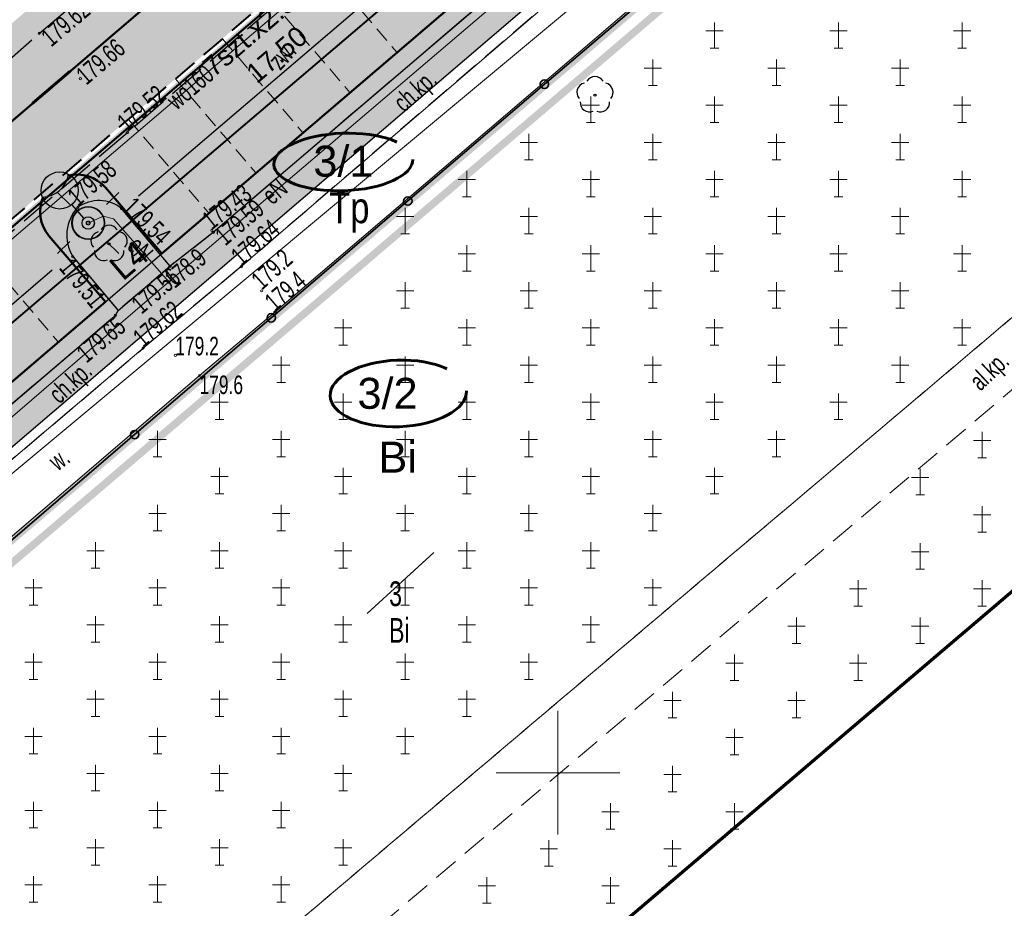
# Model space of a CAD drawing. Header units: metres. Extents: x 7429064 to 7431133, y 5709479 to 5714472.
# Tile 46 of 140: x 7429528 to 7429568, y 5709845 to 5709880. Entities that reach past the tile are written whole.
import ezdxf
from ezdxf.enums import TextEntityAlignment as Align

# ---------------------------------------------------------------- set-up
doc = ezdxf.new("R2010")
doc.units = ezdxf.units.M
for name, pattern in [('1', [0]), ('2_KTCR01', [1.5, 1, -0.5]), ('2_KTCR02', [1.5, 1, -0.5]), ('2_KTJZ01', [2, 1.5, -0.5]), ('2_KTKR01', [0]), ('2_KTPL01', [2, 1.5, -0.5]), ('2_PTCM', [1.5, 1, -0.5]), ('2_PTTU', [1.5, 1, -0.5]), ('3_KTCR01', [1.5, 1, -0.5]), ('3_KTCR02', [1.5, 1, -0.5]), ('3_KTJZ01', [2, 1.5, -0.5]), ('3_KTKR01', [0]), ('3_KTPL01', [2, 1.5, -0.5]), ('3_PTCM', [1.5, 1, -0.5]), ('3_PTRW02', [0]), ('3_PTTU', [1.5, 1, -0.5]), ('4_SUPE_01', [0]), ('4_SUPT_01', [0]), ('4_SUPW_01', [0]), ('7_1', [0]), ('7_SUPE_01', [0]), ('7_SUPT_01', [0]), ('7_SUPW_01', [0]), ('ACAD_ISO03W100', [30, 12, -18]), ('CENTER2', [1.125, 0.75, -0.125, 0.125, -0.125]), ('DASHED2', [0.375, 0.25, -0.125]), ('HIDDEN', [0.375, 0.25, -0.125])]:
    doc.linetypes.add(name, pattern=pattern)
for name, color, linetype in [('#lampy opis', 7, 'Continuous'), ('[osw]_istn_oprawy oświetleniowe - demontaż', 5, 'Continuous'), ('_1_Mapa', 7, 'Continuous'), ('_1_X-REFY', 7, 'Continuous'), ('zzz.gaHSDomyslna', 7, 'Continuous')]:
    doc.layers.add(name, color=color, linetype=linetype)
doc.layers.add('[osw]PSI_Brudnopis', color=1, linetype='Continuous', lineweight=20, plot=False)
doc.layers.add('_Brudnopis', color=22, linetype='Continuous', lineweight=50, plot=False)
for name, color, linetype, lineweight in [('_D_7_PAS DROGOWY_PODZIAL', 1, 'Continuous', 50), ('_D_7_TEREN NIEZBEDNY DLA OB_BUD', 252, 'HIDDEN', 50), ('_D_8_Wymiary', 7, 'Continuous', 20), ('_D_KN_podzial', 1, 'Continuous', 30), ('D_1_LINIA_KRAWĘŻNIK_BET_20_30 WYN 0-2 CM', 5, 'HIDDEN', 40), ('D_1_LINIA_KRAWĘŻNIK_BET_20_30 WYN 12 CM - III', 7, 'Continuous', 50), ('Dr-Krawędż nawierzchni', 250, 'DASHED2', 18), ('DZIAŁKI_WEJCIE _SIECI', 30, 'ACAD_ISO03W100', 60), ('DZIAŁKI_ZRID', 5, 'ACAD_ISO03W100', 60), ('gaPoziome', 7, 'Continuous', 30), ('HECZ BRUKOWANIA KOSTKA KAMIENNA 9_11', 42, 'Continuous', 13), ('KRZYZE_L_0', 252, '1', 18), ('KTCR_E_T_0', 252, 'Continuous', 15), ('KTCR_E_T_1', 252, 'Continuous', 15), ('KTCR_L_0', 252, '2_KTCR01', 18), ('KTCR_L_1', 252, '2_KTCR02', 30), ('KTJZ_L_0', 252, '2_KTJZ01', 30), ('KTKR_L_0', 252, '2_KTKR01', 30), ('KTOK_L_4', 252, 'Continuous', 35), ('KTPL_E_T_0', 252, 'Continuous', 15), ('KTPL_L_0', 252, '2_KTPL01', 30), ('OBOP_T_1', 82, 'Continuous', 30), ('PTCM_L_0', 252, '2_PTCM', 18), ('PTRW_E_T_0', 252, 'Continuous', 15), ('PTRW_L_1', 252, 'Continuous', 18), ('PTTU_L_2', 252, '2_PTTU', 18), ('RTPW_T_0', 252, 'Continuous', 15), ('RTPW_T_1', 252, 'Continuous', 15), ('SUPE_E_T_3', 252, 'Continuous', 15), ('SUPE_L_3', 252, '4_SUPE_01', 18), ('SUPT_L_0', 252, '4_SUPT_01', 18), ('SUPW_E_T_0', 252, 'Continuous', 15), ('SUPW_L_0', 252, '4_SUPW_01', 18), ('SUSM_T_0', 252, 'Continuous', 18), ('SUTE_T_0', 252, 'Continuous', 18), ('zakres', 252, 'Continuous', 70)]:
    doc.layers.add(name, color=color, linetype=linetype, lineweight=lineweight)
doc.layers.add('D_1_LINIA_OBRZEŻE_BET_6x30cm - III', color=24, linetype='Continuous', lineweight=30, transparency=0.3)
for name, color, linetype, lineweight, true_color, transparency in [('D_2_HECZ_CHODNIK_KOSTKA', 7, 'Continuous', 0, 0xf7f588, 0.35), ('D_2_HECZ_DROGI KOSTKA', 7, 'Continuous', 13, 0xffbea8, 0.3), ('D_2_HECZ_JEZDNIA KR3- NOWA KONSTRUKCJA', 7, 'Continuous', 13, 0x99e6ff, 0.3), ('D_2_HECZ_ZIELEN', 7, 'Continuous', 13, 0xd6ffd6, 0.3)]:
    doc.layers.add(name, color=color, linetype=linetype, lineweight=lineweight, true_color=true_color, transparency=transparency)
for name, color, linetype, lineweight, true_color in [('DZIALKA_L_0', 7, '1', 40, 0x008000), ('DZIALKA_T_0', 7, 'Continuous', 40, 0x008000), ('UZYTKI_T_0', 7, 'Continuous', 18, 0x008000)]:
    doc.layers.add(name, color=color, linetype=linetype, lineweight=lineweight, true_color=true_color)
doc.styles.add('Annotative', font='txt')
doc.styles.add('ARIAL', font='arial.ttf')
doc.styles.add('GEO-INFO', font='arial.ttf')
doc.styles.add('major_arial', font='arial.ttf')
doc.dimstyles.new('major_500', dxfattribs={"dimtxt": 0.8, "dimasz": 0.8, "dimexe": 0.5, "dimexo": 1, "dimgap": 0.3, "dimtad": 1, "dimzin": 1, "dimdsep": 46, "dimtxsty": 'major_arial', "dimcen": 0, "dimse1": 1, "dimse2": 1, "dimaunit": 1, "dimadec": 1, "dimazin": 0, "dimtfac": 1, "dimtix": 1, "dimtmove": 0, "dimatfit": 3, "dimfxl": 2, "dimfxlon": 1, "dimtolj": 1, "dimarcsym": 0})

# ---------------------------------------------------------------- blocks, each defined once
blk = doc.blocks.new('*D19')
at = {"layer": '_D_8_Wymiary', "color": 0, "lineweight": -2, "transparency": 16777216}
for p, q in [((7429531.071, 5709869.79), (7429529.852, 5709871.215)), ((7429507.993, 5709851.848), (7429529.569, 5709870.315)), ((7429508.279, 5709850.283), (7429507.06, 5709851.708))]:
    blk.add_line(p, q, dxfattribs=at)
at = {"layer": '_D_8_Wymiary', "color": 0, "transparency": 16777216}
for points in [[(7429529.483, 5709870.416), (7429529.656, 5709870.213), (7429530.177, 5709870.835)], [(7429507.906, 5709851.949), (7429508.08, 5709851.747), (7429507.385, 5709851.328)]]:
    blk.add_solid(points, dxfattribs=at)
at = {"layer": 'Defpoints', "color": 0, "transparency": 16777216}
for p in [(7429530.177, 5709870.835), (7429531.721, 5709869.031), (7429508.929, 5709849.524)]:
    blk.add_point(p, dxfattribs=at)
at = {"layer": '_D_8_Wymiary', "color": 0, "transparency": 16777216, "insert": (7429517.886, 5709862.128), "char_height": 0.8, "attachment_point": 5, "rotation": 40.559, "style": 'major_arial'}
blk.add_mtext('\\A1;12szt.x2.50\\P30.00', dxfattribs=at)
blk = doc.blocks.new('*D20')
at = {"layer": '_D_8_Wymiary', "color": 0, "lineweight": -2, "transparency": 16777216}
for p, q in [((7429546.646, 5709883.12), (7429545.427, 5709884.544)), ((7429533.064, 5709873.306), (7429545.144, 5709883.644)), ((7429533.35, 5709871.741), (7429532.131, 5709873.165))]:
    blk.add_line(p, q, dxfattribs=at)
at = {"layer": '_D_8_Wymiary', "color": 0, "transparency": 16777216}
for points in [[(7429545.057, 5709883.746), (7429545.231, 5709883.543), (7429545.752, 5709884.165)], [(7429532.977, 5709873.407), (7429533.151, 5709873.204), (7429532.456, 5709872.786)]]:
    blk.add_solid(points, dxfattribs=at)
at = {"layer": 'Defpoints', "color": 0, "transparency": 16777216}
for p in [(7429545.752, 5709884.165), (7429547.296, 5709882.36), (7429534, 5709870.981)]:
    blk.add_point(p, dxfattribs=at)
at = {"layer": '_D_8_Wymiary', "color": 0, "transparency": 16777216, "insert": (7429538.209, 5709879.521), "char_height": 0.8, "attachment_point": 5, "rotation": 40.559, "style": 'major_arial'}
blk.add_mtext('\\A1;7szt.x2.50\\P17.50', dxfattribs=at)
blk = doc.blocks.new('3_OBOP02_01')
at = {"linetype": 'Continuous'}
blk.add_circle((0, 0), 0.045, dxfattribs=at)
for centre, start, end in [((-0.357, 0.116), 102.1445, 221.86), ((0, 0.375), 30.1401, 149.8599), ((0.357, 0.116), 318.14, 77.8555), ((-0.22, -0.303), 174.1482, 293.8542), ((0.22, -0.303), 246.1458, 5.8518)]:
    blk.add_arc(centre, 0.375, start, end, dxfattribs=at)
blk = doc.blocks.new('3_PTCM01')
at = {"linetype": 'Continuous'}
for p, q in [((0, 0.525), (0, -0.525)), ((0.35, 0.175), (-0.35, 0.175)), ((-0.175, -0.525), (0.175, -0.525))]:
    blk.add_line(p, q, dxfattribs=at)
blk = doc.blocks.new('3_RTPW02')
at = {"linetype": 'Continuous'}
blk.add_circle((0, 0), 0.045, dxfattribs=at)
blk = doc.blocks.new('3_RTPW01')
at = {"linetype": 'Continuous'}
blk.add_circle((0, 0), 0.045, dxfattribs=at)
blk = doc.blocks.new('7_SUSM01')
at = {"linetype": 'Continuous'}
for p, q in [((-0.742, 0.742), (-1.237, 1.237)), ((0.742, 0.742), (1.237, 1.237)), ((-0.742, -0.742), (-1.237, -1.237)), ((0.742, -0.742), (1.237, -1.237))]:
    blk.add_line(p, q, dxfattribs=at)
blk.add_circle((0, 0), 0.245, dxfattribs=at)
blk = doc.blocks.new('7_SUPS01_03')
at = {"linetype": 'Continuous'}
blk.add_circle((0, 0), 0.0625, dxfattribs=at)
blk = doc.blocks.new('X-ref_MDCP_Szara')
at = {"layer": 'DZIALKA_L_0', "linetype": '1'}
blk.add_line((7429408.88, 5709766.76), (7429668.8, 5709988.15), dxfattribs=at)
at = {"layer": 'KRZYZE_L_0', "linetype": '1'}
for p, q in [((7429550, 5709847.5), (7429550, 5709852.5)), ((7429547.5, 5709850), (7429552.5, 5709850))]:
    blk.add_line(p, q, dxfattribs=at)
at = {"layer": 'KTCR_L_0', "linetype": '3_KTCR01'}
for p, q in [((7429503.393, 5709813.388), (7429575.605, 5709874.55)), ((7429576.755, 5709872.605), (7429504.66, 5709811.491))]:
    blk.add_line(p, q, dxfattribs=at)
at = {"layer": 'KTCR_L_1', "linetype": '3_KTCR02'}
for p, q in [((7429552.37, 5709883.47), (7429537.21, 5709870.45)), ((7429547.82, 5709881.85), (7429536.08, 5709871.83)), ((7429536.08, 5709871.83), (7429534.334, 5709870.46)), ((7429534.334, 5709870.46), (7429532.236, 5709868.677)), ((7429537.21, 5709870.45), (7429533.247, 5709867.158)), ((7429517.048, 5709855.61), (7429532.126, 5709868.477)), ((7429532.126, 5709868.477), (7429532.236, 5709868.677)), ((7429518.169, 5709854.371), (7429533.247, 5709867.158))]:
    blk.add_line(p, q, dxfattribs=at)
at = {"layer": 'KTJZ_L_0', "linetype": '3_KTJZ01'}
for p, q in [((7429529.05, 5709879.87), (7429552.03, 5709899.39)), ((7429555.27, 5709895.38), (7429532.61, 5709875.86)), ((7429506.56, 5709860.17), (7429529.05, 5709879.87)), ((7429532.61, 5709875.86), (7429509.69, 5709856.19))]:
    blk.add_line(p, q, dxfattribs=at)
at = {"layer": 'KTKR_L_0', "linetype": '3_KTKR01'}
for p, q in [((7429547.82, 5709881.85), (7429536.08, 5709871.83)), ((7429534.334, 5709870.46), (7429532.381, 5709872.788)), ((7429536.08, 5709871.83), (7429534.334, 5709870.46)), ((7429530.403, 5709870.856), (7429532.236, 5709868.677)), ((7429532.236, 5709868.677), (7429534.334, 5709870.46)), ((7429517.048, 5709855.61), (7429532.126, 5709868.477)), ((7429532.126, 5709868.477), (7429532.236, 5709868.677))]:
    blk.add_line(p, q, dxfattribs=at)
for centre, radius, start, end in [((7429531.458, 5709871.659), 1.458, 50.7295, 125.5078), ((7429531.813, 5709871.715), 1.65, 136.7153, 211.3565)]:
    blk.add_arc(centre, radius, start, end, dxfattribs=at)
at = {"layer": 'KTOK_L_4'}
for p, q in [((7429549.454, 5709877.82), (7429554.971, 5709882.54)), ((7429543.938, 5709873.1), (7429549.454, 5709877.82)), ((7429538.421, 5709868.38), (7429543.938, 5709873.1)), ((7429532.905, 5709863.66), (7429538.421, 5709868.38)), ((7429527.389, 5709858.94), (7429532.905, 5709863.66))]:
    blk.add_line(p, q, dxfattribs=at)
for centre in [(7429549.454, 5709877.82), (7429543.938, 5709873.1), (7429538.421, 5709868.38), (7429532.905, 5709863.66)]:
    blk.add_circle(centre, 0.17, dxfattribs=at)
at = {"layer": 'KTPL_L_0', "linetype": '3_KTPL01'}
for p, q in [((7429555.27, 5709895.38), (7429532.61, 5709875.86)), ((7429547.82, 5709881.85), (7429536.08, 5709871.83)), ((7429532.61, 5709875.86), (7429509.69, 5709856.19)), ((7429534.334, 5709870.46), (7429532.381, 5709872.788)), ((7429536.08, 5709871.83), (7429534.334, 5709870.46)), ((7429530.403, 5709870.856), (7429532.236, 5709868.677)), ((7429517.048, 5709855.61), (7429532.126, 5709868.477)), ((7429532.126, 5709868.477), (7429532.236, 5709868.677))]:
    blk.add_line(p, q, dxfattribs=at)
for centre, radius, start, end in [((7429531.458, 5709871.659), 1.458, 50.7295, 125.5078), ((7429531.813, 5709871.715), 1.65, 136.7153, 211.3565)]:
    blk.add_arc(centre, radius, start, end, dxfattribs=at)
at = {"layer": 'PTCM_L_0', "linetype": '3_PTCM'}
for p, q in [((7429494.29, 5709830.62), (7429571.52, 5709896.7)), ((7429575.605, 5709874.55), (7429503.393, 5709813.388)), ((7429576.755, 5709872.605), (7429504.66, 5709811.491))]:
    blk.add_line(p, q, dxfattribs=at)
at = {"layer": 'PTRW_L_1', "linetype": '3_PTRW02'}
for p, q in [((7429561.44, 5709888.17), (7429538.57, 5709868.61)), ((7429552.37, 5709883.47), (7429537.21, 5709870.45)), ((7429537.21, 5709870.45), (7429533.247, 5709867.158)), ((7429538.57, 5709868.61), (7429535.525, 5709866.047)), ((7429518.169, 5709854.371), (7429533.247, 5709867.158)), ((7429535.525, 5709866.047), (7429515.29, 5709848.71))]:
    blk.add_line(p, q, dxfattribs=at)
at = {"layer": 'PTTU_L_2', "linetype": '3_PTTU'}
for p, q in [((7429534.334, 5709870.46), (7429532.381, 5709872.788)), ((7429530.403, 5709870.856), (7429532.236, 5709868.677)), ((7429534.334, 5709870.46), (7429532.236, 5709868.677))]:
    blk.add_line(p, q, dxfattribs=at)
for centre, radius, start, end in [((7429531.458, 5709871.659), 1.458, 50.7295, 125.5078), ((7429531.813, 5709871.715), 1.65, 136.7153, 211.3565)]:
    blk.add_arc(centre, radius, start, end, dxfattribs=at)
at = {"layer": 'SUPE_L_3', "linetype": '7_SUPE_01'}
for p, q in [((7429566.37, 5709897.19), (7429534.28, 5709869.83)), ((7429531.64, 5709872.49), (7429531.03, 5709872.21)), ((7429532.05, 5709872.38), (7429531.64, 5709872.49)), ((7429534.28, 5709869.83), (7429532.05, 5709872.38)), ((7429505.79, 5709845.28), (7429534.28, 5709869.83))]:
    blk.add_line(p, q, dxfattribs=at)
at = {"layer": 'SUPT_L_0', "linetype": '7_SUPT_01'}
blk.add_line((7429519.43, 5709854.98), (7429553.37, 5709883.29), dxfattribs=at)
at = {"layer": 'SUPW_L_0', "linetype": '7_SUPW_01'}
blk.add_line((7429369.46, 5709736.3), (7429593.18, 5709927.23), dxfattribs=at)
at = {"layer": 'SUPW_L_0', "linetype": '7_1'}
blk.add_line((7429369.46, 5709736.3), (7429593.18, 5709927.23), dxfattribs=at)
at = {"layer": 'zakres', "linetype": 'Continuous', "lineweight": 70, "flags": 128}
blk.add_lwpolyline([(7429664.145, 5709938.943), (7429404.226, 5709717.554)], dxfattribs=at)
at = {"layer": 'OBOP_T_1'}
for p in [(7429551.495, 5709877.377), (7429531.873, 5709871.367)]:
    blk.add_blockref('3_OBOP02_01', p, dxfattribs=at)
at = {"layer": 'PTCM_L_0'}
for p in [(7429556.325, 5709879.793), (7429561.325, 5709879.793), (7429566.325, 5709879.793), (7429553.825, 5709878.293), (7429558.825, 5709878.293), (7429563.825, 5709878.293), (7429551.325, 5709876.793), (7429556.325, 5709876.793), (7429561.325, 5709876.793), (7429566.325, 5709876.793), (7429548.825, 5709875.293), (7429553.825, 5709875.293), (7429558.825, 5709875.293), (7429563.825, 5709875.293), (7429546.325, 5709873.793), (7429551.325, 5709873.793), (7429556.325, 5709873.793), (7429561.325, 5709873.793), (7429566.325, 5709873.793), (7429543.825, 5709872.293), (7429548.825, 5709872.293), (7429553.825, 5709872.293), (7429558.825, 5709872.293), (7429563.825, 5709872.293), (7429546.325, 5709870.793), (7429551.325, 5709870.793), (7429556.325, 5709870.793), (7429561.325, 5709870.793), (7429566.325, 5709870.793), (7429543.825, 5709869.293), (7429548.825, 5709869.293), (7429553.825, 5709869.293), (7429558.825, 5709869.293), (7429563.825, 5709869.293), (7429541.325, 5709867.793), (7429546.325, 5709867.793), (7429551.325, 5709867.793), (7429556.325, 5709867.793), (7429561.325, 5709867.793), (7429566.325, 5709867.793), (7429538.825, 5709866.293), (7429543.825, 5709866.293), (7429548.825, 5709866.293), (7429553.825, 5709866.293), (7429558.825, 5709866.293), (7429563.825, 5709866.293), (7429536.325, 5709864.793), (7429541.325, 5709864.793), (7429546.325, 5709864.793), (7429551.325, 5709864.793), (7429556.325, 5709864.793), (7429561.325, 5709864.793), (7429533.825, 5709863.293), (7429538.825, 5709863.293), (7429543.825, 5709863.293), (7429548.825, 5709863.293), (7429553.825, 5709863.293), (7429558.825, 5709863.293), (7429567.127, 5709863.248), (7429536.325, 5709861.793), (7429541.325, 5709861.793), (7429546.325, 5709861.793), (7429551.325, 5709861.793), (7429556.325, 5709861.793), (7429564.627, 5709861.748), (7429533.825, 5709860.293), (7429538.825, 5709860.293), (7429543.825, 5709860.293), (7429548.825, 5709860.293), (7429553.825, 5709860.293), (7429567.127, 5709860.248), (7429531.325, 5709858.793), (7429536.325, 5709858.793), (7429541.325, 5709858.793), (7429546.325, 5709858.793), (7429551.325, 5709858.793), (7429564.627, 5709858.748), (7429528.825, 5709857.293), (7429533.825, 5709857.293), (7429538.825, 5709857.293), (7429543.825, 5709857.293), (7429548.825, 5709857.293), (7429553.825, 5709857.293), (7429562.127, 5709857.248), (7429567.127, 5709857.248), (7429531.325, 5709855.793), (7429536.325, 5709855.793), (7429541.325, 5709855.793), (7429546.325, 5709855.793), (7429551.325, 5709855.793), (7429559.627, 5709855.748), (7429564.627, 5709855.748), (7429528.825, 5709854.293), (7429533.825, 5709854.293), (7429538.825, 5709854.293), (7429543.825, 5709854.293), (7429548.825, 5709854.293), (7429557.127, 5709854.248), (7429562.127, 5709854.248), (7429531.325, 5709852.793), (7429536.325, 5709852.793), (7429541.325, 5709852.793), (7429546.325, 5709852.793), (7429554.627, 5709852.748), (7429559.627, 5709852.748), (7429528.825, 5709851.293), (7429533.825, 5709851.293), (7429538.825, 5709851.293), (7429543.825, 5709851.293), (7429557.127, 5709851.248), (7429531.325, 5709849.793), (7429536.325, 5709849.793), (7429541.325, 5709849.793), (7429554.627, 5709849.748), (7429528.825, 5709848.293), (7429533.825, 5709848.293), (7429538.825, 5709848.293), (7429552.127, 5709848.248), (7429557.127, 5709848.248), (7429531.325, 5709846.793), (7429536.325, 5709846.793), (7429541.325, 5709846.793), (7429549.627, 5709846.748), (7429554.627, 5709846.748), (7429528.825, 5709845.293), (7429533.825, 5709845.293), (7429538.825, 5709845.293), (7429547.127, 5709845.248), (7429552.127, 5709845.248)]:
    blk.add_blockref('3_PTCM01', p, dxfattribs=at)
at = {"layer": 'RTPW_T_0'}
for p in [(7429538.03, 5709869.47), (7429538.57, 5709868.61), (7429534.548, 5709866.862), (7429535.525, 5709866.047)]:
    blk.add_blockref('3_RTPW01', p, dxfattribs=at)
at = {"layer": 'RTPW_T_1'}
for p in [(7429529.05, 5709879.87), (7429530.71, 5709878.04), (7429532.61, 5709875.86), (7429530.611, 5709872.846), (7429532.381, 5709872.788), (7429536.02, 5709871.91), (7429536.08, 5709871.83), (7429530.403, 5709870.856), (7429534.334, 5709870.46), (7429537.21, 5709870.45), (7429532.126, 5709868.477), (7429533.247, 5709867.158)]:
    blk.add_blockref('3_RTPW02', p, dxfattribs=at)
at = {"layer": 'SUSM_T_0', "rotation": 269.9999974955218}
blk.add_blockref('7_SUSM01', (7429531.03, 5709872.21), dxfattribs=at)
at = {"layer": 'SUTE_T_0'}
blk.add_blockref('7_SUPS01_03', (7429534.28, 5709869.83), dxfattribs=at)
at = {"layer": 'DZIALKA_T_0', "width": 0.7}
blk.add_text('3', height=1, dxfattribs=at).set_placement((7429543.181, 5709857.73), align=Align.TOP_LEFT)
at = {"layer": 'KTCR_E_T_0', "width": 0.7}
blk.add_text('al.kp.', height=0.75, rotation=43.2101, dxfattribs=at).set_placement((7429567.476, 5709866.171), align=Align.MIDDLE)
at = {"layer": 'KTCR_E_T_1', "width": 0.7}
for rotation, p in [(41.7295, (7429544.293, 5709877.488)), (42.4362, (7429530.366, 5709865.709))]:
    blk.add_text('ch.kp.', height=0.75, rotation=rotation, dxfattribs=at).set_placement(p, align=Align.MIDDLE)
at = {"layer": 'KTPL_E_T_0', "width": 0.7}
blk.add_text('zw.', height=0.75, rotation=47.4896, dxfattribs=at).set_placement((7429538.865, 5709878.986), align=Align.MIDDLE)
at = {"layer": 'PTRW_E_T_0', "width": 0.7}
blk.add_text('w.', height=0.75, rotation=36.8699, dxfattribs=at).set_placement((7429529.854, 5709862.675), align=Align.MIDDLE)
at = {"layer": 'RTPW_T_0', "width": 0.7}
for s, rotation, p in [('179.2', 42.2475, (7429538.048, 5709869.476)), ('179.4', 40.558, (7429538.57, 5709868.61))]:
    blk.add_text(s, height=0.75, rotation=rotation, dxfattribs=at).set_placement(p)
blk.add_text('179.2', height=0.75, dxfattribs=at).set_placement((7429534.548, 5709866.862))
blk.add_text('179.6', height=0.75, dxfattribs=at).set_placement((7429535.525, 5709866.047), align=Align.TOP_LEFT)
at = {"layer": 'RTPW_T_1', "width": 0.7}
for s, rotation, p in [('179.62', 40.3457, (7429529.05, 5709879.87)), ('179.59', 40.4805, (7429536.08, 5709871.83)), ('179.51', 309.3439, (7429530.403, 5709870.856))]:
    blk.add_text(s, height=0.75, rotation=rotation, dxfattribs=at).set_placement(p, align=Align.TOP_LEFT)
blk.add_text('179.66', height=0.75, rotation=40.347, dxfattribs=at).set_placement((7429530.71, 5709878.04), align=Align.MIDDLE_LEFT)
for s, rotation, p in [('179.52', 40.7426, (7429532.61, 5709875.86)), ('179.58', 40.6594, (7429530.611, 5709872.846)), ('179.43', 38.4611, (7429536.02, 5709871.91)), ('179.54', 314.8957, (7429532.381, 5709872.788)), ('179.64', 40.6573, (7429537.21, 5709870.45)), ('179.62', 40.2586, (7429533.247, 5709867.158))]:
    blk.add_text(s, height=0.75, rotation=rotation, dxfattribs=at).set_placement(p)
for s, rotation, p in [('179.56', 40.3455, (7429534.334, 5709870.46)), ('179.65', 39.9332, (7429532.126, 5709868.477))]:
    blk.add_text(s, height=0.75, rotation=rotation, dxfattribs=at).set_placement(p, align=Align.TOP_RIGHT)
at = {"layer": 'SUPE_E_T_3', "width": 0.7}
for rotation, p in [(40.451, (7429538.564, 5709873.483)), (311.17, (7429533.131, 5709871.144))]:
    blk.add_text('eN', height=0.75, rotation=rotation, dxfattribs=at).set_placement(p, align=Align.MIDDLE)
at = {"layer": 'SUPW_E_T_0', "width": 0.7}
blk.add_text('wo160', height=0.75, rotation=40.4785, dxfattribs=at).set_placement((7429535.145, 5709877.701), align=Align.MIDDLE)
at = {"layer": 'SUTE_T_0', "width": 0.7}
blk.add_text('178.9', height=0.75, rotation=39.4942, dxfattribs=at).set_placement((7429534.28, 5709869.83), align=Align.MIDDLE_LEFT)
at = {"layer": 'UZYTKI_T_0', "width": 0.7}
blk.add_text('Bi', height=1, dxfattribs=at).set_placement((7429543.179, 5709856.25), align=Align.TOP_LEFT)
blk = doc.blocks.new('*U202')
blk.add_hatch(color=0).paths.add_polyline_path([(3.694, -2.12, 0.369232), (1.565, -3.961, 0.696757)])
at = {"color": 0}
for p, q in [((0, 0), (0, 0)), ((0, 0), (0, 0)), ((0, 0), (0, 0)), ((0, 0), (0, 0)), ((0, 0), (0, 0)), ((0, 0), (0, 0)), ((0.327, -0.378), (1.308, -1.513))]:
    blk.add_line(p, q, dxfattribs=at)
for points in [[(0, 0), (0, 0), (0, 0), (0, 0), (0, 0), (0, 0)], [(0, 0), (0, 0), (0, 0), (0, 0), (0, 0), (0, 0), (0, 0)], [(0, 0), (0, 0), (0, 0)]]:
    blk.add_lwpolyline(points, dxfattribs=at)
for centre, radius in [((0, 0), 0.5), ((2.29, -2.647), 1.5)]:
    blk.add_circle(centre, radius, dxfattribs=at)
blk.add_arc((3.706, -4.285), 2.165, 90.32353, 171.3866, dxfattribs=at)
at = {"layer": '[osw]PSI_Brudnopis'}
for radius in [1.34, 0.17, 0.17]:
    blk.add_circle((0, 0), radius, dxfattribs=at)
at = {"layer": '[osw]PSI_Brudnopis', "color": 10}
for radius in [1.28, 0.14]:
    blk.add_circle((0, 0), radius, dxfattribs=at)
blk = doc.blocks.new('X-ref_Oświetlenie i teletechnika')
at = {"layer": '[osw]_istn_oprawy oświetleniowe - demontaż', "color": 3, "xscale": 0.4999999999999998, "yscale": 0.4999999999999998, "zscale": 0.4999999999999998, "rotation": 180.3915979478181}
blk.add_blockref('*U202', (7429531.03, 5709872.21), dxfattribs=at)
at = {"layer": '#lampy opis', "lineweight": 30, "insert": (7429531.973, 5709870.761), "char_height": 1, "attachment_point": 1, "rotation": 40.3889, "style": 'Annotative'}
blk.add_mtext_dynamic_manual_height_columns('\\pi-0.24784;L4', width=1.17099, gutter_width=7.472, heights=[0], dxfattribs=at)
blk = doc.blocks.new('*U220')
at = {"layer": 'zzz.gaHSDomyslna', "color": 140}
blk.add_lwpolyline([(123.429, 104.924, 0.12, 0.12, 0), (124.949, 106.225, 0.12, 0.12, 0)], format="xyseb", dxfattribs=at)
blk = doc.blocks.new('X-ref_SOR')
at = {"layer": 'gaPoziome'}
blk.add_blockref('*U220', (7429405.348, 5709772.117), dxfattribs=at)
blk = doc.blocks.new('OŚ_Dąbrowskiego_1')
at = {"layer": '_D_8_Wymiary', "color": 1, "linetype": 'CENTER2', "lineweight": 35, "flags": 128}
blk.add_lwpolyline([(7429230.998, 5709660.664), (7429273.145, 5709676.622, 0.085629), (7429337.582, 5709714.618), (7429502.301, 5709854.381), (7429714.669, 5710036.139), (7429868.111, 5710165.952)], format="xyb", dxfattribs=at)

msp = doc.modelspace()

# ---------------------------------------------------------------- hatches: boundary and pattern name
at = {"layer": 'D_2_HECZ_CHODNIK_KOSTKA', "transparency": 33554585}
h = msp.add_hatch(color=256, dxfattribs=at)
h.dxf.hatch_style = 1
edge = h.paths.add_edge_path()
edge.add_line((7429611.715, 5709933.539), (7429609.355, 5709934.501))
edge.add_line((7429609.355, 5709934.501), (7429596.138, 5709923.189))
edge.add_line((7429596.138, 5709923.189), (7429592.463, 5709920.763))
edge.add_arc((7429606.237, 5709899.9), 25, 123.434, 130.559)
edge.add_line((7429589.981, 5709918.893), (7429507.49, 5709848.292))
edge.add_line((7429507.49, 5709848.292), (7429417.816, 5709772.204))
edge.add_line((7429417.816, 5709772.204), (7429413.427, 5709768.48))
edge.add_line((7429413.427, 5709768.48), (7429407.995, 5709766.13))
edge.add_line((7429407.995, 5709766.13), (7429408.287, 5709764.077))
edge.add_line((7429408.287, 5709764.077), (7429414.494, 5709766.762))
edge.add_line((7429414.494, 5709766.762), (7429508.787, 5709846.77))
edge.add_line((7429508.787, 5709846.77), (7429591.282, 5709917.374))
edge.add_arc((7429606.237, 5709899.9), 23, 123.434, 130.559, ccw=False)
edge.add_line((7429593.564, 5709919.094), (7429599.13, 5709922.769))
edge.add_line((7429599.13, 5709922.769), (7429611.715, 5709933.539))
at = {"layer": 'D_2_HECZ_DROGI KOSTKA'}
h = msp.add_hatch(color=256, dxfattribs=at)
h.dxf.hatch_style = 1
edge = h.paths.add_edge_path()
edge.add_line((7429545.084, 5709886.851), (7429530.204, 5709874.116))
edge.add_arc((7429530.585, 5709872.665), 1.5, 40.559, 104.7171, ccw=False)
edge.add_line((7429531.725, 5709873.64), (7429534, 5709870.981))
edge.add_line((7429534, 5709870.981), (7429547.296, 5709882.36))
edge.add_line((7429547.296, 5709882.36), (7429545.345, 5709884.64))
edge.add_arc((7429546.865, 5709885.94), 2, 152.8907, 220.559, ccw=False)
h = msp.add_hatch(color=256, dxfattribs=at)
h.dxf.hatch_style = 1
edge = h.paths.add_edge_path()
edge.add_line((7429504.344, 5709851.983), (7429502.395, 5709850.329))
edge.add_arc((7429502.77, 5709848.877), 1.5, 40.559, 104.4725, ccw=False)
edge.add_line((7429503.909, 5709849.852), (7429506.189, 5709847.188))
edge.add_line((7429506.189, 5709847.188), (7429507.49, 5709848.292))
edge.add_line((7429507.49, 5709848.292), (7429531.721, 5709869.031))
edge.add_line((7429531.721, 5709869.031), (7429529.445, 5709871.69))
edge.add_arc((7429530.585, 5709872.665), 1.5, 156.4009, 220.559, ccw=False)
edge.add_line((7429529.211, 5709873.266), (7429504.344, 5709851.983))
at = {"layer": 'D_2_HECZ_JEZDNIA KR3- NOWA KONSTRUKCJA'}
h = msp.add_hatch(color=256, dxfattribs=at)
h.dxf.hatch_style = 1
edge = h.paths.add_edge_path()
edge.add_arc((7429610.557, 5709990.469), 30, 310.559, 314.2935)
edge.add_arc((7429610.557, 5709990.469), 30, 314.2935, 325.3941)
edge.add_line((7429635.249, 5709973.431), (7429635.899, 5709972.672))
edge.add_line((7429635.899, 5709972.672), (7429667.702, 5709999.89))
edge.add_line((7429667.702, 5709999.89), (7429675.246, 5710006.347))
edge.add_line((7429675.246, 5710006.347), (7429712.724, 5710038.423))
edge.add_line((7429712.724, 5710038.423), (7429823.828, 5710132.378))
edge.add_line((7429823.828, 5710132.378), (7429834.316, 5710141.377))
edge.add_line((7429834.316, 5710141.377), (7429846.156, 5710151.524))
edge.add_line((7429846.156, 5710151.524), (7429850.099, 5710146.734))
edge.add_line((7429850.099, 5710146.734), (7429838.187, 5710136.85))
edge.add_line((7429838.187, 5710136.85), (7429827.698, 5710127.833))
edge.add_line((7429827.698, 5710127.833), (7429716.613, 5710033.854))
edge.add_line((7429716.613, 5710033.854), (7429633.474, 5709962.699))
edge.add_arc((7429636.726, 5709958.9), 5, 130.559, 193.2571)
edge.add_line((7429631.859, 5709957.753), (7429636.051, 5709939.958))
edge.add_line((7429636.051, 5709939.958), (7429630.653, 5709938.888))
edge.add_line((7429630.653, 5709938.888), (7429629.491, 5709943.821))
edge.add_arc((7429623.651, 5709942.445), 6, 13.2571, 130.559)
edge.add_line((7429619.749, 5709947.003), (7429619.729, 5709946.986))
edge.add_line((7429619.729, 5709946.986), (7429617.779, 5709949.265))
edge.add_line((7429617.779, 5709949.265), (7429606.383, 5709939.512))
edge.add_line((7429606.383, 5709939.512), (7429594.274, 5709929.149))
edge.add_line((7429594.274, 5709929.149), (7429594.825, 5709928.314))
edge.add_line((7429594.825, 5709928.314), (7429589.708, 5709924.935))
edge.add_arc((7429606.237, 5709899.9), 30, 123.434, 130.559)
edge.add_line((7429586.73, 5709922.692), (7429529.23, 5709873.48))
edge.add_line((7429529.23, 5709873.48), (7429502.179, 5709850.343))
edge.add_line((7429502.179, 5709850.343), (7429339.523, 5709712.33))
edge.add_arc((7429194.822, 5709882.942), 223.711, 294.66533, 310.3021, ccw=False)
edge.add_arc((7429190.304, 5709894.737), 236.317, 290.79615, 294.46753, ccw=False)
edge.add_line((7429274.207, 5709673.816), (7429245.41, 5709663.13))
edge.add_line((7429245.41, 5709663.13), (7429242.106, 5709661.907))
edge.add_line((7429242.106, 5709661.907), (7429240.354, 5709666.717))
edge.add_line((7429240.354, 5709666.717), (7429244.254, 5709668.201))
edge.add_line((7429244.254, 5709668.201), (7429272.082, 5709679.428))
edge.add_arc((7429195.246, 5709882.369), 217, 290.73736, 310.31443)
edge.add_line((7429335.641, 5709716.905), (7429500.355, 5709856.664))
edge.add_line((7429500.355, 5709856.664), (7429629.269, 5709966.997))
edge.add_line((7429629.269, 5709966.997), (7429630.064, 5709967.677))
at = {"layer": 'D_2_HECZ_ZIELEN'}
h = msp.add_hatch(color=256, dxfattribs=at)
h.dxf.hatch_style = 1
h.paths.add_polyline_path([(7429503.909, 5709849.852, 0.18338), (7429502.975, 5709850.363), (7429500.855, 5709848.564, 0.184483), (7429501.211, 5709847.554), (7429503.475, 5709844.886), (7429506.189, 5709847.188)])
h.paths.add_polyline_path([(7429531.725, 5709873.64, 0.184483), (7429530.784, 5709874.152), (7429529.085, 5709872.698, 0.184483), (7429529.445, 5709871.69), (7429531.721, 5709869.031), (7429534, 5709870.981)])
h.paths.add_polyline_path([(7429552.093, 5709890.414, 0.21525), (7429550.603, 5709891.114), (7429544.884, 5709886.219, 0.21525), (7429545.345, 5709884.64), (7429547.296, 5709882.36), (7429554.043, 5709888.135)])
h.paths.add_polyline_path([(7429563.774, 5709901.07, 0.184483), (7429562.833, 5709901.581), (7429560.904, 5709899.93, 0.184483), (7429561.264, 5709898.922), (7429563.54, 5709896.263), (7429566.049, 5709898.411)])
at = {"layer": 'HECZ BRUKOWANIA KOSTKA KAMIENNA 9_11'}
h = msp.add_hatch(color=256, dxfattribs=at)
h.dxf.hatch_style = 1
edge = h.paths.add_edge_path()
edge.add_line((7429530.204, 5709874.116), (7429529.211, 5709873.266))
edge.add_arc((7429530.585, 5709872.665), 1.5, 156.4009, 178.7487)
edge.add_line((7429529.085, 5709872.698), (7429530.784, 5709874.152))
edge.add_arc((7429530.585, 5709872.665), 1.5, 82.3693, 104.7171)

# ---------------------------------------------------------------- linework, layer by layer
at = {"layer": '_Brudnopis', "flags": 128}
msp.add_lwpolyline([(7429230.998, 5709660.664), (7429273.145, 5709676.622, 0.085605), (7429337.585, 5709714.618), (7429368.823, 5709741.125), (7429502.301, 5709854.381), (7429714.669, 5710036.139), (7429868.111, 5710165.952)], format="xyb", dxfattribs=at)
msp.add_lwpolyline([(7429504.409, 5709851.907), (7429716.775, 5710033.663), (7429870.21, 5710163.471)], dxfattribs=at)
at = {"layer": '_D_7_PAS DROGOWY_PODZIAL', "ltscale": 0.2, "const_width": 0.3, "elevation": 0, "flags": 128}
msp.add_lwpolyline([(7429615.633, 5709934.224), (7429410.418, 5709759.095), (7429398.167, 5709757.635)], dxfattribs=at)
at = {"layer": '_D_7_TEREN NIEZBEDNY DLA OB_BUD', "ltscale": 10, "const_width": 0.3, "flags": 128}
msp.add_lwpolyline([(7429838.642, 5710133.498), (7429838.163, 5710130.983), (7429669.785, 5709988.07), (7429674.221, 5709982.833), (7429665.132, 5709974.906), (7429667.705, 5709971.871), (7429662.832, 5709967.707), (7429665.637, 5709964.494), (7429637.109, 5709939.516), (7429616.438, 5709933.991), (7429410.711, 5709758.425), (7429398.46, 5709756.965), (7429363.725, 5709727.377), (7429364.497, 5709726.485), (7429330.157, 5709696.304), (7429317.553, 5709687.475), (7429303.139, 5709679.24), (7429296.402, 5709677.454), (7429295.854, 5709678.755), (7429285.213, 5709675.171), (7429285.468, 5709665.629), (7429278.469, 5709665.47), (7429278.347, 5709670.061), (7429254.481, 5709660.887), (7429229.937, 5709651.368), (7429224.487, 5709665.833), (7429244.657, 5709675.131), (7429249.847, 5709679.192), (7429269.079, 5709686.95), (7429282.549, 5709692.752), (7429296.468, 5709699.803), (7429307.464, 5709706.348), (7429318.986, 5709714.248), (7429330.313, 5709723.204), (7429495.004, 5709862.943), (7429615.273, 5709965.877), (7429632.42, 5709989.108), (7429648.373, 5710002.762), (7429661.377, 5710006.8), (7429669.911, 5710012.64), (7429707.476, 5710044.593), (7429834.508, 5710152.316), (7429838.121, 5710158.939), (7429844.755, 5710193.28), (7429843.741, 5710206.48), (7429852.314, 5710203.598), (7429849.368, 5710188.375), (7429850.227, 5710185.684), (7429848.746, 5710185.163), (7429846.827, 5710175.247), (7429842.58, 5710153.283), (7429856.534, 5710164.104), (7429864.199, 5710154.59)], close=True, dxfattribs=at)
at = {"layer": '_D_KN_podzial', "color": 1, "lineweight": 30}
msp.add_lwpolyline([(7429542.29, 5709856.43), (7429544.987, 5709858.9)], dxfattribs=at)
at = {"layer": 'D_1_LINIA_KRAWĘŻNIK_BET_20_30 WYN 0-2 CM', "ltscale": 4, "flags": 128}
for points in [[(7429545.564, 5709887.46), (7429529.61, 5709873.805)], [(7429529.593, 5709873.791), (7429501.855, 5709850.065)]]:
    msp.add_lwpolyline(points, dxfattribs=at)
at = {"layer": 'D_1_LINIA_KRAWĘŻNIK_BET_20_30 WYN 12 CM - III', "flags": 128}
for points in [[(7429534, 5709870.981), (7429547.296, 5709882.36)], [(7429506.189, 5709847.188), (7429507.49, 5709848.292), (7429531.721, 5709869.031)]]:
    msp.add_lwpolyline(points, dxfattribs=at)
for points in [[(7429534, 5709870.981), (7429531.725, 5709873.64, 0.287492), (7429530.204, 5709874.116, 0.287492)], [(7429529.211, 5709873.266, 0.287492), (7429529.445, 5709871.69), (7429531.721, 5709869.031)]]:
    msp.add_lwpolyline(points, format="xyb", dxfattribs=at)
at = {"layer": 'D_1_LINIA_OBRZEŻE_BET_6x30cm - III', "flags": 128}
msp.add_lwpolyline([(7429408.287, 5709764.077), (7429414.494, 5709766.762), (7429508.787, 5709846.77), (7429591.282, 5709917.374, -0.031099), (7429593.564, 5709919.094), (7429599.13, 5709922.769), (7429611.715, 5709933.539), (7429615.743, 5709934.682), (7429615.845, 5709934.277)], format="xyb", dxfattribs=at)
msp.add_lwpolyline([(7429531.721, 5709869.031), (7429534, 5709870.981)], dxfattribs=at)
at = {"layer": 'Dr-Krawędż nawierzchni', "ltscale": 2.5, "flags": 128}
for points in [[(7429540.246, 5709882.908), (7429543.497, 5709879.109)], [(7429538.347, 5709881.282), (7429541.598, 5709877.484)], [(7429536.447, 5709879.657), (7429539.699, 5709875.858)], [(7429534.548, 5709878.031), (7429537.799, 5709874.233)], [(7429532.649, 5709876.406), (7429535.9, 5709872.607)], [(7429526.571, 5709871.204), (7429529.822, 5709867.405)]]:
    msp.add_lwpolyline(points, dxfattribs=at)
at = {"layer": 'DZIAŁKI_WEJCIE _SIECI'}
msp.add_ellipse((7429543.551, 5709865.324, -77.987), major_axis=(2.751, 0.1), ratio=0.488352, dxfattribs=at)
at = {"layer": 'DZIAŁKI_ZRID'}
msp.add_ellipse((7429541.332, 5709874.675, -77.121), major_axis=(2.805, 0.102), ratio=0.413943, dxfattribs=at)

# ---------------------------------------------------------------- block references
at = {"layer": '_1_Mapa'}
msp.add_blockref('X-ref_MDCP_Szara', (0, 0), dxfattribs=at)
at = {"layer": '_1_X-REFY'}
for name in ['X-ref_SOR', 'X-ref_Oświetlenie i teletechnika', 'OŚ_Dąbrowskiego_1']:
    msp.add_blockref(name, (0, 0), dxfattribs=at)

# ---------------------------------------------------------------- texts
at = {"layer": '_D_KN_podzial', "color": 10, "linetype": 'Continuous', "style": 'GEO-INFO'}
for s, p in [('3/1', (7429541.336, 5709874.732, 10.8)), ('3/2', (7429543.118, 5709865.353, 10.8))]:
    msp.add_text(s, height=1.25, dxfattribs=at).set_placement(p, align=Align.MIDDLE)
at = {"layer": '_D_KN_podzial', "color": 1, "style": 'GEO-INFO', "width": 0.8}
msp.add_text('Tp', height=1.25, dxfattribs=at).set_placement((7429540.758, 5709873.452), align=Align.TOP_LEFT)
at = {"layer": '_D_KN_podzial', "linetype": 'Continuous', "lineweight": 0, "style": 'ARIAL'}
msp.add_text('Bi', height=1.25, rotation=360, dxfattribs=at).set_placement((7429543.527, 5709862.123, 10.8), align=Align.CENTER)

# ---------------------------------------------------------------- dimensions: what is measured, and where the dimension line sits
at = {"layer": '_D_8_Wymiary'}
for p1, p2, text, picture, middle in [((7429534, 5709870.981), (7429547.296, 5709882.36), '7szt.x2.50\\P<>', '*D20', (7429538.209, 5709879.521)), ((7429508.929, 5709849.524), (7429531.721, 5709869.031), '12szt.x2.50\\P<>', '*D19', (7429517.886, 5709862.128))]:
    dim = msp.add_aligned_dim(p1=p1, p2=p2, distance=2.375, text=text, dimstyle='major_500', override={"dimse1": 0, "dimse2": 0}, dxfattribs=at)
    dim.commit()
    dim.dimension.update_dxf_attribs({"geometry": picture, "text_midpoint": middle})

doc.saveas('drawing.dxf')
